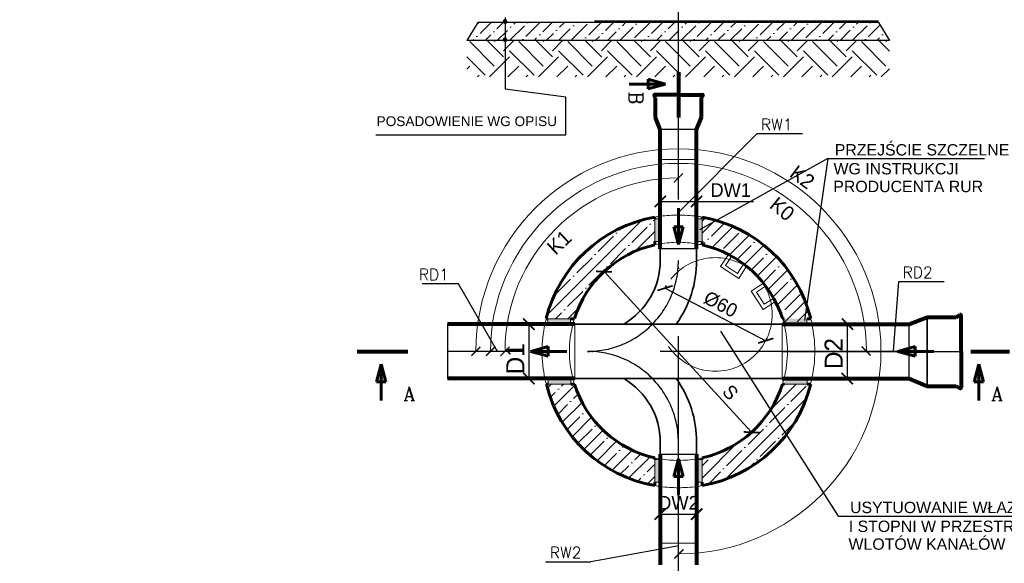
# Model space of a CAD drawing. Header units: millimetres. Extents: x -223 to 911, y -2562 to -571.
# Tile 2 of 15: x -223 to 210, y -2262 to -2023. Entities that reach past the tile are written whole.
import ezdxf
from ezdxf.enums import TextEntityAlignment as Align

# ---------------------------------------------------------------- set-up
doc = ezdxf.new("R2010")
doc.units = ezdxf.units.MM
doc.header["$LTSCALE"] = 10
for name, pattern in [('ACAD_ISO10W100', [18, 12, -3, 0, -3]), ('DASHED2', [9.525, 6.35, -3.175]), ('HIDDEN', [0.375, 0.25, -0.125]), ('HIDDEN2', [4.7625, 3.175, -1.5875])]:
    doc.linetypes.add(name, pattern=pattern)
for name, color, linetype, lineweight in [('Kineta', 7, 'Continuous', 35), ('KRESKOWANIE', 7, 'Continuous', 18), ('Opisy', 7, 'Continuous', 25), ('osie', 7, 'ACAD_ISO10W100', 25), ('Przecięcia', 7, 'HIDDEN2', 18), ('Przekroje', 7, 'Continuous', 60), ('Rury', 7, 'Continuous', 80), ('Studzienka - konstrukcje', 7, 'Continuous', 60), ('Studzineka - cienkie', 7, 'Continuous', 20), ('Teren', 7, 'Continuous', 20), ('Wymiary', 7, 'Continuous', 18)]:
    doc.layers.add(name, color=color, linetype=linetype, lineweight=lineweight)
doc.layers.add('USZCZELNIENIE', color=7, linetype='Continuous')
doc.styles.add('Arial', font='arial.ttf', dxfattribs={"height": 6})
doc.styles.add('Romanc', font='romanc.shx', dxfattribs={"height": 15})
doc.dimstyles.new('ISO-25', dxfattribs={"dimtxt": 6, "dimasz": 5, "dimexe": 1.25, "dimexo": 0.5, "dimgap": 2, "dimtad": 1, "dimdec": 0, "dimtxsty": 'Standard', "dimblk": 'ARCHTICK', "dimcen": 2.5, "dimadec": 0, "dimazin": 0, "dimtfac": 1, "dimtdec": 0, "dimtmove": 0, "dimatfit": 3, "dimfxl": 1, "dimarcsym": 0})

# ---------------------------------------------------------------- blocks, each defined once
blk = doc.blocks.new('_ArchTick')
at = {"color": 0, "linetype": 'ByBlock', "const_width": 0.15}
blk.add_lwpolyline([(-0.5, -0.5), (0.5, 0.5)], dxfattribs=at)
blk = doc.blocks.new('*D195')
at = {"layer": 'Defpoints', "color": 0, "transparency": 16777216}
for p in [(-0.05, -2156.8), (-0.05, -2180.8), (1.13, -2180.8)]:
    blk.add_point(p, dxfattribs=at)
at = {"layer": 'Wymiary', "color": 0, "lineweight": -2, "transparency": 16777216}
for p, q in [((0.45, -2156.8), (2.38, -2156.8)), ((1.13, -2156.8), (1.13, -2180.8)), ((0.45, -2180.8), (2.38, -2180.8))]:
    blk.add_line(p, q, dxfattribs=at)
at = {"layer": 'Wymiary', "color": 0, "lineweight": -2, "transparency": 16777216, "xscale": 5, "yscale": 5, "zscale": 5}
for p, rotation in [((1.13, -2156.8), 90), ((1.13, -2180.8), 270)]:
    blk.add_blockref('_ArchTick', p, dxfattribs=dict(at, rotation=rotation))
at = {"layer": 'Wymiary', "color": 0, "transparency": 16777216, "insert": (-4.87, -2172.07), "char_height": 8, "attachment_point": 5, "rotation": 90}
blk.add_mtext('D1', dxfattribs=at)
blk = doc.blocks.new('*D196')
at = {"layer": 'Defpoints', "color": 0, "transparency": 16777216}
for p in [(139.98, -2156.8), (139.98, -2180.8), (141.31, -2180.8)]:
    blk.add_point(p, dxfattribs=at)
at = {"layer": 'Wymiary', "color": 0, "lineweight": -2, "transparency": 16777216}
for p, q in [((140.48, -2156.8), (142.56, -2156.8)), ((141.31, -2156.8), (141.31, -2180.8)), ((140.48, -2180.8), (142.56, -2180.8))]:
    blk.add_line(p, q, dxfattribs=at)
at = {"layer": 'Wymiary', "color": 0, "lineweight": -2, "transparency": 16777216, "xscale": 5, "yscale": 5, "zscale": 5}
for p, rotation in [((141.31, -2156.8), 90), ((141.31, -2180.8), 270)]:
    blk.add_blockref('_ArchTick', p, dxfattribs=dict(at, rotation=rotation))
at = {"layer": 'Wymiary', "color": 0, "transparency": 16777216, "insert": (135.31, -2169.77), "char_height": 8, "attachment_point": 5, "rotation": 90}
blk.add_mtext('D2', dxfattribs=at)
blk = doc.blocks.new('*D197')
at = {"layer": 'Defpoints', "color": 0, "transparency": 16777216}
for p in [(58.97, -2102.81), (74.97, -2102.81), (74.97, -2102.81)]:
    blk.add_point(p, dxfattribs=at)
at = {"layer": 'Wymiary', "color": 0, "lineweight": -2, "transparency": 16777216}
for p, q in [((58.97, -2102.31), (58.97, -2101.56)), ((74.97, -2102.31), (74.97, -2101.56)), ((58.97, -2102.81), (74.97, -2102.81)), ((74.97, -2102.81), (99.97, -2102.81))]:
    blk.add_line(p, q, dxfattribs=at)
at = {"layer": 'Wymiary', "color": 0, "lineweight": -2, "transparency": 16777216, "xscale": 5, "yscale": 5, "zscale": 5, "rotation": 180}
blk.add_blockref('_ArchTick', (58.97, -2102.81), dxfattribs=at)
at = {"layer": 'Wymiary', "color": 0, "lineweight": -2, "transparency": 16777216, "xscale": 5, "yscale": 5, "zscale": 5}
blk.add_blockref('_ArchTick', (74.97, -2102.81), dxfattribs=at)
at = {"layer": 'Wymiary', "color": 0, "transparency": 16777216, "insert": (89.97, -2097.81), "char_height": 6, "attachment_point": 5}
blk.add_mtext('DW1', dxfattribs=at)
blk = doc.blocks.new('*D198')
at = {"layer": 'Defpoints', "color": 0, "transparency": 16777216}
for p in [(58.97, -2240.49), (74.97, -2240.46), (74.97, -2240.49)]:
    blk.add_point(p, dxfattribs=at)
at = {"layer": 'Wymiary', "color": 0, "lineweight": -2, "transparency": 16777216}
for p, q in [((58.97, -2239.99), (58.97, -2239.21)), ((58.97, -2240.46), (74.97, -2240.46)), ((74.97, -2239.99), (74.97, -2239.21))]:
    blk.add_line(p, q, dxfattribs=at)
at = {"layer": 'Wymiary', "color": 0, "lineweight": -2, "transparency": 16777216, "xscale": 5, "yscale": 5, "zscale": 5, "rotation": 180}
blk.add_blockref('_ArchTick', (58.97, -2240.46), dxfattribs=at)
at = {"layer": 'Wymiary', "color": 0, "lineweight": -2, "transparency": 16777216, "xscale": 5, "yscale": 5, "zscale": 5}
blk.add_blockref('_ArchTick', (74.97, -2240.46), dxfattribs=at)
at = {"layer": 'Wymiary', "color": 0, "transparency": 16777216, "insert": (66.97, -2235.46), "char_height": 6, "attachment_point": 5}
blk.add_mtext('DW2', dxfattribs=at)
blk = doc.blocks.new('*D239')
at = {"layer": 'Defpoints', "color": 0, "transparency": 16777216}
for p in [(34.52, -2133.43), (99.17, -2204.4), (99.48, -2204.11)]:
    blk.add_point(p, dxfattribs=at)
at = {"layer": 'Wymiary', "color": 0, "lineweight": -2, "transparency": 16777216}
for p, q in [((34.15, -2133.77), (33.29, -2134.56)), ((34.21, -2133.71), (99.17, -2204.4)), ((99.11, -2204.45), (98.25, -2205.24))]:
    blk.add_line(p, q, dxfattribs=at)
at = {"layer": 'Wymiary', "color": 0, "lineweight": -2, "transparency": 16777216, "xscale": 5, "yscale": 5, "zscale": 5}
for p, rotation in [((34.21, -2133.71), 132.5818104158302), ((99.17, -2204.4), 312.5818104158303)]:
    blk.add_blockref('_ArchTick', p, dxfattribs=dict(at, rotation=rotation))
at = {"layer": 'Wymiary', "color": 0, "transparency": 16777216, "insert": (89.82, -2186.84), "char_height": 6, "attachment_point": 5, "rotation": 312.5818}
blk.add_mtext('S', dxfattribs=at)
blk = doc.blocks.new('*D240')
at = {"layer": 'Defpoints', "color": 0, "transparency": 16777216}
for p in [(61.07, -2140.96), (105.39, -2164.12), (105.39, -2164.12)]:
    blk.add_point(p, dxfattribs=at)
at = {"layer": 'Wymiary', "color": 0, "lineweight": -2, "transparency": 16777216}
for p, q in [((61.07, -2140.96), (105.39, -2164.12)), ((61.3, -2140.51), (61.65, -2139.85)), ((105.62, -2163.67), (105.96, -2163.01))]:
    blk.add_line(p, q, dxfattribs=at)
at = {"layer": 'Wymiary', "color": 0, "lineweight": -2, "transparency": 16777216, "xscale": 5, "yscale": 5, "zscale": 5}
for p, rotation in [((61.07, -2140.96), 152.407861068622), ((105.39, -2164.12), 332.407861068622)]:
    blk.add_blockref('_ArchTick', p, dxfattribs=dict(at, rotation=rotation))
at = {"layer": 'Wymiary', "color": 0, "transparency": 16777216, "insert": (85.54, -2148.11), "char_height": 6, "attachment_point": 5, "rotation": 332.4079}
blk.add_mtext('%%c60', dxfattribs=at)

msp = doc.modelspace()

# ---------------------------------------------------------------- hatches: boundary and pattern name
at = {"layer": 'KRESKOWANIE'}
h = msp.add_hatch(dxfattribs=at)
h.set_pattern_fill('ANSI36', color=256, scale=1.2, style=0)
h.set_pattern_definition([(45, (317.733, -2046.3707), (2.020558, 7.40871), [9.525, -1.905, 0, -1.905])])
h.paths.add_polyline_path([(159.86, -2032.03), (154.97, -2024.03), (-21.28, -2024.03), (-26.24, -2032.03)])
h = msp.add_hatch(dxfattribs=at)
h.set_pattern_fill('ANSI35', color=256, scale=1.2, style=0)
h.set_pattern_definition([(45, (-633.832, -2407.7626), (-5.388154, 5.388154), []), (45, (-628.444, -2407.7626), (-5.388154, 5.388154), [9.525, -1.905, 0, -1.905])])
h.paths.add_polyline_path([(56.57, -2121.94), (56.57, -2120.41), (56.57, -2120.41), (56.57, -2110.5), (56.57, -2110.5), (56.57, -2109.71, 0.296866), (8.72, -2154.41), (9.5, -2154.41), (19.42, -2154.41), (19.42, -2154.41), (21.17, -2154.41, -0.268119)])
h.paths.add_polyline_path([(112.76, -2154.41), (113.58, -2154.41), (113.58, -2156.8), (123.5, -2156.8), (123.5, -2154.41), (125.21, -2154.41, 0.296866), (77.37, -2109.71), (77.37, -2121.94, -0.268119)])
h.paths.add_polyline_path([(77.37, -2215.66), (77.37, -2227.89, 0.296812), (125.21, -2183.21), (123.6, -2183.21), (123.6, -2183.21), (113.69, -2183.21), (112.8, -2183.21, -0.26725)])
h.paths.add_polyline_path([(56.57, -2227.89), (56.57, -2226.36), (56.57, -2226.36), (56.57, -2216.45), (56.57, -2216.45), (56.57, -2215.66, -0.267983), (21.17, -2183.21), (19.53, -2183.21), (19.53, -2183.21), (9.61, -2183.21), (8.82, -2183.21, 0.298216)])
at = {"layer": 'Opisy', "lineweight": 60}
h = msp.add_hatch(color=256, dxfattribs=at)
h.paths.add_polyline_path([(69.01, -2114.04), (66.94, -2114.04), (66.94, -2121.76)])
h.paths.add_polyline_path([(66.94, -2121.76), (66.94, -2114.04), (64.87, -2114.04)])
h = msp.add_hatch(color=256, dxfattribs=at)
h.paths.add_polyline_path([(9.55, -2170.87), (9.55, -2168.8), (1.83, -2168.8)])
h.paths.add_polyline_path([(1.83, -2168.8), (9.55, -2168.8), (9.55, -2166.73)])
h = msp.add_hatch(color=256, dxfattribs=at)
h.paths.add_polyline_path([(171.14, -2170.87), (171.14, -2168.8), (163.42, -2168.8)])
h.paths.add_polyline_path([(163.42, -2168.8), (171.14, -2168.8), (171.14, -2166.73)])
h = msp.add_hatch(color=256, dxfattribs=at)
h.paths.add_polyline_path([(64.9, -2223.82), (66.97, -2223.82), (66.97, -2216.09)])
h.paths.add_polyline_path([(66.97, -2216.09), (66.97, -2223.82), (69.04, -2223.82)])
at = {"layer": 'Przekroje'}
h = msp.add_hatch(color=256, dxfattribs=at)
h.paths.add_polyline_path([(53.62, -2049.07), (53.62, -2051.14), (61.34, -2051.14)])
h.paths.add_polyline_path([(61.34, -2051.14), (53.62, -2051.14), (53.62, -2053.21)])
h = msp.add_hatch(color=256, dxfattribs=at)
h.paths.add_polyline_path([(-65.99, -2182.15), (-63.92, -2182.15), (-63.92, -2174.42)])
h.paths.add_polyline_path([(-63.92, -2174.42), (-63.92, -2182.15), (-61.85, -2182.15)])
h = msp.add_hatch(color=256, dxfattribs=at)
h.paths.add_polyline_path([(197.16, -2182.15), (199.23, -2182.15), (199.23, -2174.42)])
h.paths.add_polyline_path([(199.23, -2174.42), (199.23, -2182.15), (201.3, -2182.15)])
at = {"layer": 'Teren'}
h = msp.add_hatch(dxfattribs=at)
h.set_pattern_fill('EARTH', color=256, scale=2.4, angle=45, style=0)
h.set_pattern_definition([(45, (-958.38, -2489.147), (1e-15, 21.55261), [15.24, -15.24]), (45, (-962.42, -2485.106), (1e-15, 21.55261), [15.24, -15.24]), (45, (-966.462, -2481.065), (1e-15, 21.55261), [15.24, -15.24]), (135, (-966.462, -2478.371), (-21.55261, 1e-15), [15.24, -15.24]), (135, (-962.42, -2474.33), (-21.55261, 1e-15), [15.24, -15.24]), (135, (-958.38, -2470.289), (-21.55261, 1e-15), [15.24, -15.24])])
h.paths.add_polyline_path([(159.86, -2048.03), (159.86, -2032.03), (-26.24, -2032.03), (-26.24, -2048.03)])
at = {"layer": 'USZCZELNIENIE'}
h = msp.add_hatch(color=256, dxfattribs=at)
h.paths.add_polyline_path([(58.97, -2110.5), (56.57, -2110.5), (56.57, -2120.41), (58.97, -2120.41)])
h.paths.add_polyline_path([(74.97, -2120.41), (77.37, -2120.41), (77.37, -2110.5), (74.97, -2110.5)])
h = msp.add_hatch(color=256, dxfattribs=at)
h.paths.add_polyline_path([(9.5, -2154.41), (9.5, -2156.8), (19.42, -2156.8), (19.42, -2154.41)])
h.paths.add_polyline_path([(19.53, -2183.21), (19.53, -2180.81), (9.61, -2180.81), (9.61, -2183.21)])
h = msp.add_hatch(color=256, dxfattribs=at)
h.paths.add_polyline_path([(113.58, -2154.41), (113.58, -2156.8), (123.5, -2156.8), (123.5, -2154.41)])
h.paths.add_polyline_path([(123.6, -2183.21), (123.6, -2180.81), (113.69, -2180.81), (113.69, -2183.21)])
h = msp.add_hatch(color=256, dxfattribs=at)
h.paths.add_polyline_path([(56.57, -2226.36), (58.97, -2226.36), (58.97, -2216.45), (56.57, -2216.45)])
h.paths.add_polyline_path([(74.97, -2226.36), (77.37, -2226.36), (77.37, -2216.45), (74.97, -2216.45)])

# ---------------------------------------------------------------- linework, layer by layer
for p, q in [((74.97, -2071.08), (58.97, -2071.08)), ((74.97, -2123.62), (58.97, -2123.62)), ((-34.63, -2156.8), (-34.63, -2180.8)), ((168.57, -2180.8), (168.57, -2156.8)), ((176.44, -2182.91), (176.44, -2154.69)), ((58.97, -2213.98), (74.97, -2213.98))]:
    msp.add_line(p, q)
at = {"color": 7, "linetype": 'Continuous'}
for p, q in [((176.44, -2153.68), (176.44, -2184.09)), ((176.44, -2181.8), (176.44, -2182.03)), ((176.44, -2182.03), (176.44, -2182.2))]:
    msp.add_line(p, q, dxfattribs=at)
at = {"layer": 'Kineta'}
for p, q in [((58.97, -2123.62), (58.97, -2128.8)), ((74.97, -2123.62), (74.97, -2128.8)), ((21.37, -2156.8), (112.57, -2156.8)), ((21.37, -2180.8), (112.57, -2180.8)), ((58.97, -2213.98), (58.97, -2208.8)), ((74.97, -2213.98), (74.97, -2208.8))]:
    msp.add_line(p, q, dxfattribs=at)
for centre, radius, start, end in [((342.62, -2186.83), 290, 80.4727, 80.4727), ((66.97, -2271.63), 290, 99.5273, 99.5273), ((342.62, -2271.63), 290, 99.5273, 99.5273), ((342.62, -2271.63), 290, 80.4727, 80.4727), ((26.55, -2128.8), 32.42, 300.2581, 0), ((26.69, -2128.8), 48.28, 324.5517, 0), ((26.55, -2208.8), 32.42, 0, 59.7419), ((26.69, -2208.8), 48.28, 0, 35.4483)]:
    msp.add_arc(centre, radius, start, end, dxfattribs=at)
at = {"layer": 'Opisy'}
for p, q in [((-9.35, -2021.92), (-9.35, -2053.4)), ((17.46, -2056.89), (-9.35, -2053.4)), ((17.46, -2073.54), (17.46, -2056.89)), ((-66.27, -2073.54), (17.46, -2073.54)), ((66.94, -2107.69), (101.65, -2072.98)), ((101.65, -2072.98), (121.65, -2072.98)), ((132.79, -2083.98), (76.17, -2115.31)), ((132.79, -2083.98), (122.53, -2155.21)), ((132.79, -2083.98), (201.74, -2083.98)), ((-29.9, -2139.03), (-45.9, -2139.03)), ((-12.71, -2168.8), (-29.9, -2139.03)), ((161.58, -2168.51), (163.99, -2138.07)), ((163.99, -2138.07), (183.99, -2138.07)), ((137.48, -2241.37), (85.69, -2159.95)), ((137.48, -2241.37), (277.16, -2241.37)), ((67.08, -2254.39), (28.45, -2261.4)), ((8.45, -2261.4), (28.45, -2261.4))]:
    msp.add_line(p, q, dxfattribs=at)
at = {"layer": 'Opisy', "lineweight": 60}
for p, q in [((66.94, -2105.76), (66.94, -2121.76)), ((66.94, -2121.76), (64.87, -2114.04)), ((69.01, -2114.04), (64.87, -2114.04)), ((66.94, -2121.76), (69.01, -2114.04)), ((1.83, -2168.8), (9.55, -2166.73)), ((9.55, -2170.87), (9.55, -2166.73)), ((163.42, -2168.8), (171.14, -2166.73)), ((171.14, -2170.87), (171.14, -2166.73)), ((17.83, -2168.8), (1.83, -2168.8)), ((1.83, -2168.8), (9.55, -2170.87)), ((179.42, -2168.8), (163.42, -2168.8)), ((163.42, -2168.8), (171.14, -2170.87)), ((66.97, -2216.09), (64.9, -2223.82)), ((66.97, -2232.09), (66.97, -2216.09)), ((66.97, -2216.09), (69.04, -2223.82)), ((64.9, -2223.82), (69.04, -2223.82))]:
    msp.add_line(p, q, dxfattribs=at)
for centre in [(-9.35, -2023.63), (-9.35, -2031.63)]:
    msp.add_circle(centre, 0.4, dxfattribs=at)
at = {"layer": 'osie'}
for p, q in [((66.97, -2048.49), (66.97, -1751.27)), ((66.97, -2282.11), (66.97, -2055.86)), ((178.97, -2168.8), (-34.63, -2168.8)), ((112.57, -2168.8), (191.4, -2168.8))]:
    msp.add_line(p, q, dxfattribs=at)
for centre, start, end in [((26.97, -2128.8), 270, 0), ((26.97, -2208.8), 0, 90)]:
    msp.add_arc(centre, 40, start, end, dxfattribs=at)
at = {"layer": 'Przecięcia'}
for radius, start, end in [(60, 82.3377, 97.6623), (48, 80.4059, 99.5941), (60, 168.463, 191.537), (48, 165.5225, 194.4775), (48, 345.5225, 14.4775), (60, 348.463, 11.537), (48, 260.4059, 279.5941), (60, 262.3377, 277.6623)]:
    msp.add_arc((66.97, -2168.8), radius, start, end, dxfattribs=at)
at = {"layer": 'Przekroje', "lineweight": 80}
for p, q in [((66.97, -2045.86), (66.97, -2065.86)), ((-74.44, -2168.8), (-52.18, -2168.8)), ((195.64, -2168.8), (212.7, -2168.8))]:
    msp.add_line(p, q, dxfattribs=at)
at = {"layer": 'Przekroje'}
for p, q in [((61.34, -2051.14), (53.62, -2049.07)), ((53.62, -2049.07), (53.62, -2053.21)), ((45.34, -2051.14), (61.34, -2051.14)), ((61.34, -2051.14), (53.62, -2053.21)), ((-63.92, -2174.42), (-65.99, -2182.15)), ((-63.92, -2190.42), (-63.92, -2174.42)), ((-63.92, -2174.42), (-61.85, -2182.15)), ((199.23, -2174.42), (197.16, -2182.15)), ((199.23, -2190.42), (199.23, -2174.42)), ((199.23, -2174.42), (201.3, -2182.15)), ((-65.99, -2182.15), (-61.85, -2182.15)), ((197.16, -2182.15), (201.3, -2182.15))]:
    msp.add_line(p, q, dxfattribs=at)
at = {"layer": 'Rury'}
for p, q in [((56.88, -2057.26), (56.27, -2056.19)), ((67.02, -2055.86), (56.46, -2055.86)), ((56.99, -2055.86), (56.46, -2055.86)), ((56.88, -2065.84), (56.88, -2057.26)), ((67.02, -2055.86), (77.58, -2055.86)), ((77.05, -2055.86), (77.58, -2055.86)), ((77.16, -2057.26), (77.77, -2056.19)), ((77.16, -2065.84), (77.16, -2057.26)), ((58.97, -2071.08), (56.88, -2065.84)), ((74.97, -2071.08), (77.16, -2065.84)), ((58.97, -2123.62), (58.97, -2071.08)), ((74.97, -2123.62), (74.97, -2071.08)), ((168.57, -2156.8), (176.44, -2153.68)), ((176.44, -2153.68), (189.3, -2153.68)), ((189.3, -2153.68), (190.9, -2152.75)), ((191.4, -2168.88), (191.4, -2153.04)), ((191.4, -2153.84), (191.4, -2153.04)), ((21.37, -2156.8), (-34.63, -2156.8)), ((112.57, -2156.8), (168.57, -2156.8)), ((191.4, -2168.88), (191.4, -2184.73)), ((21.37, -2180.8), (-34.63, -2180.8)), ((112.57, -2180.8), (168.57, -2180.8)), ((168.57, -2180.8), (176.44, -2184.09)), ((176.44, -2184.09), (189.3, -2184.09)), ((189.3, -2184.09), (190.9, -2185.01)), ((191.4, -2183.92), (191.4, -2184.73)), ((58.97, -2213.98), (58.97, -2262.76)), ((74.97, -2213.98), (74.97, -2262.76))]:
    msp.add_line(p, q, dxfattribs=at)
for centre, radius, start, end in [((56.46, -2056.08), 0.219, 90, 210), ((77.58, -2056.08), 0.219, 330, 90), ((191.07, -2153.04), 0.329, 0, 120), ((191.07, -2184.73), 0.329, 240, 0)]:
    msp.add_arc(centre, radius, start, end, dxfattribs=at)
at = {"layer": 'Studzienka - konstrukcje', "lineweight": 25}
for p, q in [((-21.28, -2024.03), (-26.24, -2032.03)), ((154.97, -2024.03), (-21.28, -2024.03)), ((154.97, -2024.03), (-21.03, -2024.03)), ((154.97, -2024.03), (159.86, -2032.03)), ((159.86, -2032.03), (-26.24, -2032.03))]:
    msp.add_line(p, q, dxfattribs=at)
at = {"layer": 'Studzienka - konstrukcje', "linetype": 'HIDDEN', "lineweight": 50, "ltscale": 50}
msp.add_line((154.97, -2023.63), (-21.03, -2023.63), dxfattribs=at)
at = {"layer": 'Studzienka - konstrukcje'}
for p, q in [((56.57, -2109.71), (56.57, -2110.5)), ((77.37, -2109.71), (77.37, -2110.5)), ((56.57, -2120.41), (56.57, -2121.94)), ((77.37, -2120.41), (77.37, -2121.94)), ((8.72, -2154.41), (9.5, -2154.41)), ((19.42, -2154.41), (21.17, -2154.41)), ((112.76, -2154.41), (113.54, -2154.41)), ((112.79, -2154.41), (113.58, -2154.41)), ((123.46, -2154.41), (125.21, -2154.41)), ((123.5, -2154.41), (125.21, -2154.41)), ((8.82, -2183.21), (9.61, -2183.21)), ((19.53, -2183.21), (21.17, -2183.21)), ((112.8, -2183.21), (113.69, -2183.21)), ((123.6, -2183.21), (125.21, -2183.21)), ((56.57, -2215.66), (56.57, -2216.45)), ((77.37, -2215.66), (77.37, -2216.45)), ((56.57, -2226.36), (56.57, -2227.89)), ((77.37, -2226.36), (77.37, -2227.89))]:
    msp.add_line(p, q, dxfattribs=at)
for centre, radius, start, end in [((66.97, -2168.8), 60, 99.9817, 166.1192), ((66.97, -2168.8), 60, 13.8808, 80.0183), ((66.97, -2168.8), 48, 102.5133, 162.5497), ((66.97, -2168.8), 48, 17.4503, 77.4867), ((66.82, -2169.08), 59.7, 193.6835, 260.1053), ((66.97, -2168.79), 48.01, 197.4751, 257.4824), ((66.89, -2168.66), 48.16, 282.5636, 342.414), ((66.97, -2168.8), 60, 279.9817, 346.1077)]:
    msp.add_arc(centre, radius, start, end, dxfattribs=at)
at = {"layer": 'Studzineka - cienkie'}
for p, q in [((58.97, -2084.4), (75.02, -2084.4)), ((56.57, -2121.94), (56.57, -2109.71)), ((56.57, -2110.5), (58.97, -2110.5)), ((58.97, -2120.41), (58.97, -2110.5)), ((77.37, -2110.5), (74.97, -2110.5)), ((74.97, -2120.41), (74.97, -2110.5)), ((77.37, -2121.94), (77.37, -2109.71)), ((56.57, -2120.41), (58.97, -2120.41)), ((58.97, -2123.62), (74.97, -2123.62)), ((77.37, -2120.41), (74.97, -2120.41)), ((85.46, -2131.5), (88.94, -2126.13)), ((87.67, -2131.03), (90.29, -2127)), ((85.46, -2131.5), (93.51, -2136.72)), ((87.67, -2131.03), (93.04, -2134.51)), ((93.04, -2134.51), (95.66, -2130.48)), ((93.51, -2136.72), (97, -2131.36)), ((99.05, -2142.26), (104.42, -2138.78)), ((101.26, -2142.73), (105.29, -2140.12)), ((99.05, -2142.26), (104.27, -2150.32)), ((101.26, -2142.73), (104.75, -2148.1)), ((104.75, -2148.1), (108.77, -2145.49)), ((104.27, -2150.32), (109.64, -2146.83)), ((21.17, -2154.41), (8.72, -2154.41)), ((9.5, -2154.41), (9.5, -2156.8)), ((9.5, -2156.8), (19.42, -2156.8)), ((19.42, -2154.41), (19.42, -2156.8)), ((21.37, -2156.8), (21.37, -2180.8)), ((112.57, -2156.8), (112.57, -2180.8)), ((113.58, -2154.41), (113.58, -2156.8)), ((123.5, -2154.41), (123.5, -2156.8)), ((19.53, -2180.81), (9.61, -2180.81)), ((9.61, -2180.81), (9.61, -2183.21)), ((9.61, -2183.21), (19.53, -2183.21)), ((19.53, -2180.81), (19.53, -2183.21)), ((113.69, -2183.21), (123.6, -2183.21)), ((123.6, -2180.81), (123.6, -2183.21)), ((58.97, -2213.98), (74.97, -2213.98)), ((56.57, -2215.66), (56.57, -2227.89)), ((56.57, -2227.89), (56.57, -2215.66)), ((56.57, -2216.45), (58.97, -2216.45)), ((58.97, -2226.36), (58.97, -2216.45)), ((77.37, -2216.45), (74.97, -2216.45)), ((74.97, -2226.36), (74.97, -2216.45)), ((77.37, -2215.66), (77.37, -2227.89)), ((77.37, -2227.89), (77.37, -2215.66)), ((56.57, -2226.36), (58.97, -2226.36)), ((77.37, -2226.36), (74.97, -2226.36)), ((74.97, -2253.2), (58.91, -2253.2))]:
    msp.add_line(p, q, dxfattribs=at)
at = {"layer": 'Studzineka - cienkie', "linetype": 'DASHED2'}
msp.add_circle((83.23, -2152.54), 25, dxfattribs=at)
at = {"layer": 'Studzineka - cienkie'}
for centre, radius, start, end in [((60.64, -2128.02), 18.76, 95.1111, 102.5328), ((73.68, -2125.55), 16.26, 76.896, 85.4601), ((60.59, -2136.14), 14.76, 96.3016, 105.8058), ((150.66, -1740.39), 388.52, 258.766, 259.1266), ((19.99, -2158.21), 11.89, 161.368, 173.2143), ((32.92, -2159.06), 12.63, 158.3805, 169.6917), ((104.52, -2158.06), 9.01, 8.0228, 23.905), ((97.71, -2161.87), 28.49, 10.2405, 15.1773), ((14.9, -2180.29), 6.74, 184.3569, 205.6431), ((-224.5, -2251.84), 255.08, 15.6091, 16.1709), ((47.96, -2164.54), 67.47, 343.9423, 346.0577), ((31.55, -2158.41), 96.83, 345.1635, 346.6314), ((61.78, -2195.33), 20.99, 255.6062, 262.2864), ((70.78, -2188.34), 28.11, 278.5604, 283.547), ((69.85, -2150.19), 78.83, 260.2954, 262.0607), ((72.81, -2206.47), 21.9, 275.6428, 282.0011)]:
    msp.add_arc(centre, radius, start, end, dxfattribs=at)
at = {"layer": 'Wymiary'}
for radius, start in [(89.15, 270.1205), (82.75, 0.0149), (76.35, 90)]:
    msp.add_arc((66.97, -2168.8), radius, start, 180, dxfattribs=at)

# ---------------------------------------------------------------- block references
at = {"layer": 'Wymiary', "xscale": 4, "yscale": 4, "zscale": 4}
for p in [(66.97, -2092.45), (-22.19, -2168.8), (-15.79, -2168.8), (-9.39, -2168.8), (67.15, -2257.95)]:
    msp.add_blockref('_ArchTick', p, dxfattribs=at)
at = {"layer": 'Wymiary', "xscale": 4, "yscale": 4, "zscale": 4, "rotation": 90}
msp.add_blockref('_ArchTick', (149.6, -2168.66), dxfattribs=at)

# ---------------------------------------------------------------- texts
at = {"layer": 'Opisy', "lineweight": 40, "style": 'Romanc'}
for s, p in [('RW1', (103.3, -2071.46)), ('RD1', (-47.33, -2137.5)), ('RD2', (165.64, -2136.54)), ('RW2', (10.34, -2259.87))]:
    msp.add_text(s, height=5, dxfattribs=at).set_placement(p)
at = {"layer": 'Opisy', "style": 'Arial'}
for s, p in [('PRZEJŚCIE SZCZELNE', (135.8, -2082.59)), ('WG INSTRUKCJI', (135.24, -2090.91)), ('PRODUCENTA RUR', (135.14, -2098.72)), ('USYTUOWANIE WŁAZU KANAŁOWEGO', (142.51, -2239.99)), ('I STOPNI W PRZESTRZENI WOLNEJ', (141.95, -2248.3)), ('WLOTÓW KANAŁÓW', (141.85, -2256.12))]:
    msp.add_text(s, height=5, dxfattribs=at).set_placement(p)
at = {"layer": 'Opisy', "insert": (-65.92, -2065.36), "char_height": 4.3, "width": 149.8, "attachment_point": 1, "style": 'Arial'}
msp.add_mtext('POSADOWIENIE WG OPISU', dxfattribs=at)
at = {"layer": 'Przekroje', "style": 'Romanc'}
msp.add_text('B', height=6, rotation=270, dxfattribs=at).set_placement((45.34, -2057.39), align=Align.CENTER)
for p in [(-51.51, -2190.42), (207.23, -2190.42)]:
    msp.add_text('A', height=6, dxfattribs=at).set_placement(p, align=Align.CENTER)
at = {"layer": 'Wymiary', "char_height": 6.4, "attachment_point": 5}
for s, insert, rotation in [('K2', (121.51, -2092.12), 323.3347), ('K0', (112.64, -2106.16), 320.2965), ('K1', (14.49, -2120.83), 43.0716)]:
    msp.add_mtext(s, dxfattribs=dict(at, insert=insert, rotation=rotation))

# ---------------------------------------------------------------- dimensions: what is measured, and where the dimension line sits
at = {"layer": 'Wymiary'}
dim = msp.add_linear_dim(base=(74.97, -2102.81), p1=(58.97, -2102.81), p2=(74.97, -2102.81), text='DW1', dimstyle='ISO-25', override={"dimtxt": 6}, dxfattribs=at)
dim.commit()
dim.dimension.update_dxf_attribs({"geometry": '*D197', "text_midpoint": (89.97, -2097.81)})
dim = msp.add_linear_dim(base=(99.17, -2204.4), p1=(34.52, -2133.43), p2=(99.48, -2204.11), angle=312.5818, text='S', dimstyle='ISO-25', dxfattribs=at)
dim.commit()
dim.dimension.update_dxf_attribs({"geometry": '*D239', "text_midpoint": (86.14, -2190.22), "dimtype": 161})
dim = msp.add_aligned_dim(p1=(61.07, -2140.96), p2=(105.39, -2164.12), distance=0, text='%%c60', dimstyle='ISO-25', dxfattribs=at)
dim.commit()
dim.dimension.update_dxf_attribs({"geometry": '*D240', "text_midpoint": (85.54, -2148.11)})
for base, p1, p2, text, picture, middle in [((1.13, -2180.8), (-0.05, -2156.8), (-0.05, -2180.8), 'D1', '*D195', (1.13, -2172.07)), ((141.31, -2180.8), (139.98, -2156.8), (139.98, -2180.8), 'D2', '*D196', (141.31, -2169.77))]:
    dim = msp.add_linear_dim(base=base, p1=p1, p2=p2, angle=90, text=text, dimstyle='ISO-25', override={"dimtxt": 8}, dxfattribs=at)
    dim.commit()
    dim.dimension.update_dxf_attribs({"geometry": picture, "text_midpoint": middle, "dimtype": 160})
dim = msp.add_linear_dim(base=(74.97, -2240.46), p1=(58.97, -2240.49), p2=(74.97, -2240.49), text='DW2', dimstyle='ISO-25', override={"dimtxt": 6}, dxfattribs=at)
dim.commit()
dim.dimension.update_dxf_attribs({"geometry": '*D198', "text_midpoint": (66.97, -2240.46), "dimtype": 160})

doc.saveas('drawing.dxf')
